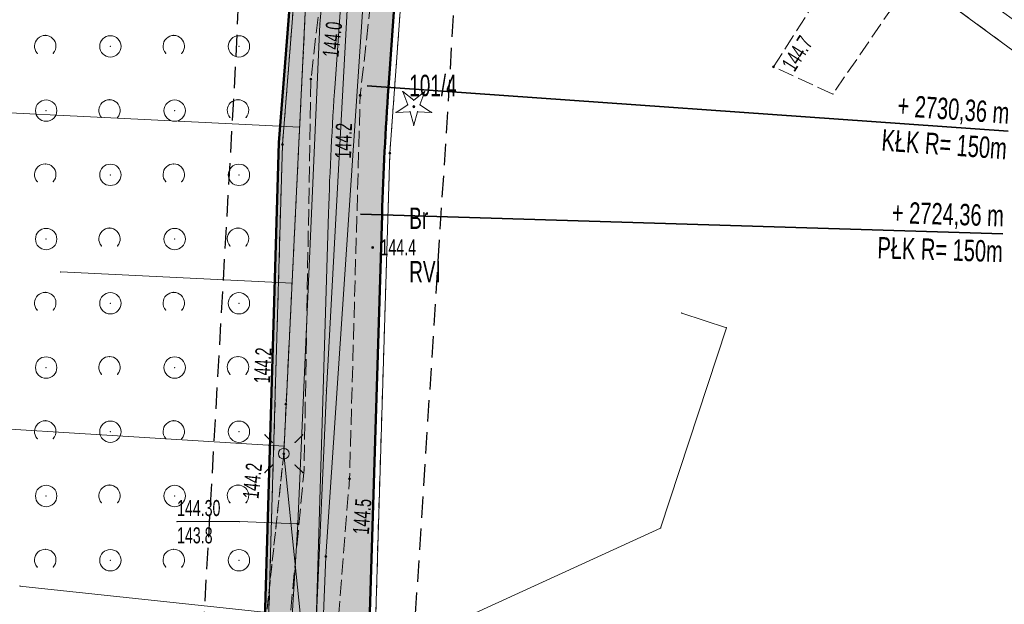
# Model space of a CAD drawing. Extents: x 6456700 to 6518119, y 5963420 to 5980059.
# Tile 218 of 256: x 6512476 to 6512522, y 5966304 to 5966331. Entities that reach past the tile are written whole.
import ezdxf
from ezdxf.enums import TextEntityAlignment as Align

# ---------------------------------------------------------------- set-up
doc = ezdxf.new("R2010")
doc.units = 0
doc.header["$MEASUREMENT"] = 0
for name, pattern in [('L_0_03', [1, 0.5, -0.5]), ('L_0_04', [1.5, 1, -0.5]), ('L_0_52', [1, 0.75, -0.25]), ('L_0_5A', [0.75, 0.5, -0.25])]:
    doc.linetypes.add(name, pattern=pattern)
doc.layers.get('0').update_dxf_attribs({"color": 2, "linetype": 'CONTINUOUS', "lineweight": 5})
for name, color, linetype, lineweight in [('000_Inne__niezydentyfikowane_', 7, 'CONTINUOUS', 18), ('18mm Kreska ciągła', 7, 'CONTINUOUS', 18), ('203_punkt_graniczny', 7, 'CONTINUOUS', 18), ('209_oznaczenie_konturu_klasyfikacyjnego', 96, 'CONTINUOUS', 18), ('210_oznaczenie_konturu_uzytku_gruntowego', 96, 'CONTINUOUS', 18), ('211_numer_dzialki_ewidencyjnej', 7, 'CONTINUOUS', 18), ('218_kontur_uzytku_gruntowego', 96, 'L_0_03', 18), ('219_dzialka_ewidencyjna', 7, 'CONTINUOUS', 18), ('35mm Ciągła', 7, 'CONTINUOUS', 35), ('50mm Kreska ciągła', 7, 'CONTINUOUS', 50), ('9mm Kreska ciągła', 252, 'CONTINUOUS', 9), ('drzewo_iglaste', 7, 'CONTINUOUS', 18), ('jezdnia', 7, 'CONTINUOUS', 18), ('latarnia', 7, 'CONTINUOUS', 18), ('ogrodzenie_trwale', 7, 'CONTINUOUS', 18), ('pikieta_naturalna', 7, 'CONTINUOUS', 18), ('pikieta_naturalna_Atr2', 7, 'CONTINUOUS', 18), ('przewod_elektroenergetyczny_niskiego_napiecia', 7, 'CONTINUOUS', 18), ('przewod_telekomunikacyjny_podziemny', 7, 'CONTINUOUS', 18), ('przewod_wodociagowy', 7, 'CONTINUOUS', 18), ('rzedna', 7, 'CONTINUOUS', 18), ('rzedna_Atr2', 7, 'CONTINUOUS', 18), ('rzedna_Atr3', 7, 'CONTINUOUS', 18), ('skarpa_nieumocniona', 7, 'CONTINUOUS', 18), ('zadrzewienie__zakrzewienie', 7, 'CONTINUOUS', 18), ('Zakres', 7, 'CONTINUOUS', 18)]:
    doc.layers.add(name, color=color, linetype=linetype, lineweight=lineweight)
doc.styles.get("Standard").update_dxf_attribs({"font": 'txt', "width": 0.75})
doc.styles.add('Znaczniki', font='GOTHIC.TTF', dxfattribs={"width": 0.7})

# ---------------------------------------------------------------- blocks, each defined once
blk = doc.blocks.new('mdcp_nowa')
at = {"layer": '203_punkt_graniczny', "linetype": 'Continuous', "lineweight": 18, "true_color": 0x000000}
for points in [[(6495219.08, 5982776.195, 1), (6495219.08, 5982776.285, 1)], [(6495224.09, 5982775.795, 1), (6495224.09, 5982775.885, 1)]]:
    blk.add_hatch(color=18, dxfattribs=at).paths.add_polyline_path(points)
at = {"layer": 'drzewo_iglaste', "linetype": 'Continuous', "lineweight": 18, "true_color": 0x009900}
blk.add_hatch(color=94, dxfattribs=at).paths.add_polyline_path([(6495225.21, 5982777.96, 1), (6495225.21, 5982778.06, 1)])
at = {"layer": 'pikieta_naturalna', "linetype": 'Continuous', "lineweight": 18, "true_color": 0x000000}
for points in [[(6495242.01, 5982779.825, 1), (6495242.01, 5982779.915, 1)], [(6495220.41, 5982779.255, 1), (6495220.41, 5982779.345, 1)], [(6495222.71, 5982778.495, 1), (6495222.71, 5982778.585, 1)], [(6495223.29, 5982771.385, 1), (6495223.29, 5982771.475, 1)], [(6495219.24, 5982764.065, 1), (6495219.24, 5982764.155, 1)], [(6495219.14, 5982761.755, 1), (6495219.14, 5982761.845, 1)], [(6495222.21, 5982760.575, 1), (6495222.21, 5982760.665, 1)]]:
    blk.add_hatch(color=18, dxfattribs=at).paths.add_polyline_path(points)
at = {"layer": 'rzedna', "linetype": 'Continuous', "lineweight": 18, "true_color": 0x000000}
for points in [[(6495219.79, 5982758.485, 1), (6495219.79, 5982758.575, 1)], [(6495221.1, 5982756.955, 1), (6495221.1, 5982757.045, 1)]]:
    blk.add_hatch(color=18, dxfattribs=at).paths.add_polyline_path(points)
at = {"layer": '000_Inne__niezydentyfikowane_', "linetype": 'Continuous', "lineweight": 18, "flags": 128}
for points in [[(6495219.88, 5982777.06), (6495195.94, 5982778.23)], [(6495219.53, 5982769.76), (6495208.73, 5982770.29)], [(6495219.16, 5982762.16), (6495196.56, 5982763.55)], [(6495218.35, 5982754.39), (6495206.82, 5982755.62)]]:
    blk.add_lwpolyline(points, dxfattribs=at)
at = {"layer": '000_Inne__niezydentyfikowane_'}
for p in [(6495219.88, 5982777.06), (6495208.73, 5982770.29), (6495219.53, 5982769.76), (6495219.16, 5982762.16), (6495206.82, 5982755.62)]:
    blk.add_point(p, dxfattribs=at)
at = {"layer": '203_punkt_graniczny', "color": 7, "linetype": 'Continuous', "lineweight": 18}
for centre in [(6495219.08, 5982776.24), (6495224.09, 5982775.84)]:
    blk.add_circle(centre, 0.045, dxfattribs=at)
at = {"layer": '203_punkt_graniczny'}
for p in [(6495219.08, 5982776.24), (6495224.09, 5982775.84)]:
    blk.add_point(p, dxfattribs=at)
at = {"layer": '218_kontur_uzytku_gruntowego', "lineweight": 18, "flags": 128}
for points in [[(6495231.35, 5982796.65), (6495271.89, 5982766.92)], [(6495224.09, 5982775.84), (6495225.37, 5982793.36)], [(6495219.08, 5982776.24), (6495220.28, 5982791.39)], [(6495218.31, 5982749.71), (6495219.08, 5982776.24)], [(6495223.28, 5982749.27), (6495224.09, 5982775.84)]]:
    blk.add_lwpolyline(points, dxfattribs=at)
at = {"layer": '218_kontur_uzytku_gruntowego'}
for p in [(6495219.08, 5982776.24), (6495219.08, 5982776.24), (6495219.08, 5982776.24), (6495219.08, 5982776.24), (6495224.09, 5982775.84), (6495224.09, 5982775.84), (6495224.09, 5982775.84), (6495224.09, 5982775.84)]:
    blk.add_point(p, dxfattribs=at)
at = {"layer": '219_dzialka_ewidencyjna', "color": 3, "linetype": 'Continuous', "lineweight": 18, "flags": 128}
for points in [[(6495231.35, 5982796.65), (6495278.63, 5982761.98)], [(6495225.37, 5982793.36), (6495224.09, 5982775.84)], [(6495220.28, 5982791.39), (6495219.08, 5982776.24)], [(6495219.08, 5982776.24), (6495218.31, 5982749.71)], [(6495224.09, 5982775.84), (6495223.28, 5982749.27)]]:
    blk.add_lwpolyline(points, dxfattribs=at)
at = {"layer": '219_dzialka_ewidencyjna', "color": 3}
for p in [(6495219.08, 5982776.24), (6495219.08, 5982776.24), (6495224.09, 5982775.84), (6495224.09, 5982775.84)]:
    blk.add_point(p, dxfattribs=at)
at = {"layer": 'drzewo_iglaste', "color": 94, "linetype": 'Continuous', "lineweight": 13, "flags": 128}
for points in [[(6495224.927, 5982778.103), (6495224.698, 5982778.716)], [(6495224.698, 5982778.716), (6495225.21, 5982778.309)], [(6495225.21, 5982778.309), (6495225.722, 5982778.716)], [(6495225.722, 5982778.716), (6495225.493, 5982778.103)], [(6495224.382, 5982777.742), (6495224.927, 5982778.103)], [(6495225.493, 5982778.103), (6495226.038, 5982777.742)], [(6495225.035, 5982777.77), (6495224.382, 5982777.742)], [(6495225.21, 5982777.14), (6495225.035, 5982777.77)], [(6495225.385, 5982777.77), (6495225.21, 5982777.14)], [(6495226.038, 5982777.742), (6495225.385, 5982777.77)]]:
    blk.add_lwpolyline(points, dxfattribs=at)
at = {"layer": 'drzewo_iglaste', "color": 94, "linetype": 'Continuous', "lineweight": 18}
blk.add_circle((6495225.21, 5982778.01), 0.05, dxfattribs=at)
at = {"layer": 'drzewo_iglaste'}
for p in [(6495224.698, 5982778.716), (6495224.698, 5982778.716), (6495225.722, 5982778.716), (6495225.722, 5982778.716), (6495224.927, 5982778.103), (6495224.927, 5982778.103), (6495225.21, 5982778.309), (6495225.21, 5982778.309), (6495225.21, 5982778.01), (6495225.493, 5982778.103), (6495225.493, 5982778.103), (6495224.382, 5982777.742), (6495224.382, 5982777.742), (6495225.035, 5982777.77), (6495225.035, 5982777.77), (6495225.385, 5982777.77), (6495225.385, 5982777.77), (6495226.038, 5982777.742), (6495226.038, 5982777.742), (6495225.21, 5982777.14), (6495225.21, 5982777.14)]:
    blk.add_point(p, dxfattribs=at)
at = {"layer": 'jezdnia', "color": 7, "linetype": 'L_0_52', "lineweight": 18, "flags": 128}
for points in [[(6495195.83, 5982978.97), (6495200.77, 5982990.52), (6495203.76, 5983005.28), (6495200.35, 5983025.82), (6495193.24, 5983036.29), (6495189.14, 5983049.6), (6495185.12, 5983067.8), (6495183.17, 5983077.08), (6495178.19, 5983089.73), (6495174.64, 5983098.86), (6495168.43, 5983115.09), (6495161.55, 5983133.83), (6495154.76, 5983147.58), (6495144.33, 5983166.27), (6495135.54, 5983182.13), (6495131.43, 5983212.99), (6495131.68, 5983233.26), (6495131.46, 5983243.99), (6495128.32, 5983280.81), (6495127.29, 5983298.52), (6495124.19, 5983336.19), (6495123.5, 5983344), (6495121.28, 5983367.92), (6495119.64, 5983396.13), (6495116.73, 5983412.76), (6495117.19, 5983441.35), (6495116.43, 5983457.42), (6495115.48, 5983476.53), (6495115.11, 5983482.62), (6495112.3, 5983484.4), (6495091.45, 5983481.81), (6495091.37, 5983484.19), (6495109.96, 5983486.92), (6495113.25, 5983490.41), (6495113.24, 5983503.43), (6495112.69, 5983521.82), (6495113.13, 5983545.8), (6495113.51, 5983566.95), (6495116.02, 5983585), (6495118.4, 5983609.28), (6495123.42, 5983650.06), (6495131.2, 5983686.54), (6495140.07, 5983719.72), (6495146.41, 5983753.33), (6495149.05, 5983763.24), (6495154.18, 5983776.85), (6495160.67, 5983784.68), (6495175.29, 5983798.4), (6495197.26, 5983816.17), (6495217.4, 5983831.86), (6495238.65, 5983846.53), (6495263.72, 5983869.02), (6495276.39, 5983884.8), (6495285.32, 5983901), (6495289.2, 5983910.41), (6495292.89, 5983924.2), (6495294.78, 5983930.12), (6495299.2, 5983944.93), (6495304.61, 5983964.52), (6495307.5, 5983979.46), (6495307.59, 5983992.22), (6495306.46, 5984009.09), (6495305.69, 5984028.3), (6495305.67, 5984038.17), (6495300.99, 5984057.07), (6495297.28, 5984082.3), (6495291.79, 5984107.54), (6495288.36, 5984130.45), (6495280.64, 5984151.56), (6495274.64, 5984171.22), (6495270.98, 5984181.26), (6495273.99, 5984181.03), (6495276.87, 5984171.8), (6495283.5, 5984152.14), (6495291.35, 5984131.82), (6495294.78, 5984110.77), (6495299.68, 5984081.31), (6495303.27, 5984060.79), (6495332.62, 5984062.58), (6495350.78, 5984065.69), (6495352.73, 5984070.57), (6495357.63, 5984062.1), (6495352.37, 5984062.87), (6495334.16, 5984059.86), (6495303.89, 5984056.79), (6495307.64, 5984045.46), (6495309.06, 5984037.47), (6495310.62, 5984029.01), (6495312.95, 5983997.49), (6495310.44, 5983991.82), (6495310.09, 5983979.31), (6495307.08, 5983963.82), (6495301.68, 5983944.67), (6495295.97, 5983923.79), (6495292.77, 5983913.71), (6495290.13, 5983906.38), (6495284.32, 5983893.37), (6495278.05, 5983883.04), (6495264.46, 5983865.44), (6495239.09, 5983842.69), (6495219.23, 5983829.73), (6495216.93, 5983819.97), (6495223.58, 5983813.84), (6495228.16, 5983809.41), (6495224.21, 5983807.55), (6495214.94, 5983813.05), (6495207.87, 5983817.5), (6495201.24, 5983815.27), (6495178.34, 5983796.41), (6495165.6, 5983786.15), (6495159.73, 5983777.73), (6495154.77, 5983771.17), (6495151.16, 5983759.97), (6495150.26, 5983749.93), (6495142.6, 5983719.51), (6495134.42, 5983684.95), (6495127.4, 5983650.76), (6495120.08, 5983602.2), (6495117.42, 5983578.29), (6495115.94, 5983567.9), (6495115.38, 5983544.13), (6495115.07, 5983520.98), (6495115.65, 5983504.52), (6495116.24, 5983490.91), (6495120.25, 5983487.29), (6495126.33, 5983487.84), (6495143.65, 5983489.58), (6495144.46, 5983486.94), (6495127.88, 5983485.15), (6495121.64, 5983482.36), (6495118.37, 5983476.22), (6495119.55, 5983458.22), (6495119.45, 5983441.1), (6495120.18, 5983413.18), (6495121.99, 5983405.13), (6495126.07, 5983403.29), (6495130.48, 5983403.23), (6495129.73, 5983399.77), (6495124.35, 5983396.96), (6495123.73, 5983368.04), (6495126.63, 5983336.2), (6495129.59, 5983298.85), (6495131.1, 5983280.79), (6495133, 5983262.8), (6495134.25, 5983243.51), (6495134.8, 5983233.03), (6495133.67, 5983213.6), (6495138.07, 5983181.73), (6495146.27, 5983167.62), (6495157.18, 5983147.99), (6495163.68, 5983134.39), (6495170.96, 5983115.51), (6495175.46, 5983104.48), (6495181.17, 5983100.74), (6495199.93, 5983101.55), (6495199.17, 5983099.07), (6495182.34, 5983097.53), (6495180.35, 5983094.32), (6495185.39, 5983081.2), (6495192.07, 5983052.44), (6495195.58, 5983038.04), (6495198.53, 5983033.23), (6495203.76, 5983025.83), (6495206.13, 5983003.89), (6495202.54, 5982989.27), (6495201.18, 5982984.38), (6495199.22, 5982977.33), (6495199.31, 5982965.37), (6495200.17, 5982948.62), (6495203.01, 5982926.24), (6495205.43, 5982907.13), (6495210.02, 5982873.53), (6495214.31, 5982847.66), (6495217.75, 5982836.69), (6495222.16, 5982822), (6495228.36, 5982806.97), (6495230.37, 5982804.25), (6495235.28, 5982800.03), (6495240.12, 5982797.03), (6495226.36, 5982801.25), (6495225.42, 5982799.59), (6495224.16, 5982791.52), (6495222.71, 5982778.54), (6495222.21, 5982760.62), (6495221.26, 5982748.78), (6495217.72, 5982722.5), (6495220.89, 5982699.43), (6495222.63, 5982688.01), (6495226.82, 5982681.43), (6495232.44, 5982678.09), (6495238.57, 5982677.74), (6495238.58, 5982674.2), (6495234.94, 5982674.18), (6495222.7, 5982675.95), (6495211.13, 5982675.67), (6495203.44, 5982672.24), (6495190.56, 5982660.85), (6495183.64, 5982651.87), (6495180.18, 5982645.51), (6495176.56, 5982638.14), (6495173.06, 5982629.9), (6495169.79, 5982622.28), (6495168.95, 5982621.1), (6495167.1, 5982622.09), (6495169.54, 5982629.99), (6495175.88, 5982643.52), (6495181.21, 5982652.88), (6495188.25, 5982661.9), (6495200.25, 5982673.34), (6495211.64, 5982680.53), (6495218.14, 5982692.06), (6495218.39, 5982699.72), (6495215.1, 5982723.62), (6495216.08, 5982729.8), (6495218.41, 5982743.49), (6495220.09, 5982761.04), (6495220.41, 5982779.3), (6495221.74, 5982791.03), (6495222.5, 5982799.07), (6495220.92, 5982803.86), (6495210.51, 5982812.59), (6495206.38, 5982817.94), (6495202.5, 5982823.86), (6495197.41, 5982834.99), (6495191.07, 5982840.79), (6495178.96, 5982851.25), (6495180.72, 5982852.83), (6495192.33, 5982842.82), (6495193.9, 5982841.49), (6495196.29, 5982839.47), (6495200.7, 5982838.43), (6495206.86, 5982825.62), (6495210.11, 5982820.87), (6495214.26, 5982814.71), (6495221.36, 5982809.09), (6495224.36, 5982806.84), (6495223.38, 5982810.9), (6495218.5, 5982823.84), (6495214.57, 5982836.22), (6495211.53, 5982847.15), (6495206.8, 5982872.08), (6495202.64, 5982906.51), (6495199.04, 5982926.21), (6495196.67, 5982948.55), (6495195.68, 5982964.58)], [(6495254.89, 5982780.88), (6495250.36, 5982784.11), (6495248.44, 5982783.94), (6495244.78, 5982778.6), (6495242.01, 5982779.87), (6495245.8, 5982785.82), (6495245.4, 5982788.5), (6495240.68, 5982791.69), (6495226.36, 5982801.25), (6495240.12, 5982797.03), (6495243.94, 5982796.88), (6495245.69, 5982798.6), (6495245.33, 5982802.58), (6495250.46, 5982799.48), (6495251.05, 5982792.89), (6495253.95, 5982787.43), (6495255.45, 5982786.41), (6495257.17, 5982786.85), (6495259.87, 5982788.22), (6495261.94, 5982791.11), (6495264.25, 5982789.26), (6495262.83, 5982785.04), (6495263.02, 5982781.3), (6495275.08, 5982772.22), (6495273.17, 5982767.75), (6495270.05, 5982769.92)]]:
    blk.add_lwpolyline(points, close=True, dxfattribs=at)
at = {"layer": 'jezdnia'}
for p in [(6495242.01, 5982779.87), (6495220.41, 5982779.3), (6495222.71, 5982778.54), (6495244.78, 5982778.6), (6495220.09, 5982761.04), (6495222.21, 5982760.62)]:
    blk.add_point(p, dxfattribs=at)
at = {"layer": 'latarnia', "color": 7, "linetype": 'Continuous', "lineweight": 13, "flags": 128}
for points in [[(6495218.61, 5982762.331), (6495218.257, 5982762.684)], [(6495219.671, 5982762.331), (6495220.024, 5982762.684)], [(6495218.61, 5982761.27), (6495218.257, 5982760.917)], [(6495219.671, 5982761.27), (6495220.024, 5982760.917)]]:
    blk.add_lwpolyline(points, dxfattribs=at)
at = {"layer": 'latarnia', "color": 7, "linetype": 'Continuous', "lineweight": 13}
blk.add_circle((6495219.14, 5982761.8), 0.25, dxfattribs=at)
at = {"layer": 'latarnia'}
for p in [(6495218.257, 5982762.684), (6495218.61, 5982762.331), (6495219.671, 5982762.331), (6495220.024, 5982762.684), (6495219.14, 5982761.8), (6495218.257, 5982760.917), (6495218.61, 5982761.27), (6495219.671, 5982761.27), (6495220.024, 5982760.917)]:
    blk.add_point(p, dxfattribs=at)
at = {"layer": 'ogrodzenie_trwale'}
blk.add_point((6495223.29, 5982771.43), dxfattribs=at)
at = {"layer": 'pikieta_naturalna', "color": 7, "linetype": 'Continuous', "lineweight": 18}
for centre in [(6495242.01, 5982779.87), (6495220.41, 5982779.3), (6495222.71, 5982778.54), (6495223.29, 5982771.43), (6495219.24, 5982764.11), (6495219.14, 5982761.8), (6495222.21, 5982760.62)]:
    blk.add_circle(centre, 0.045, dxfattribs=at)
at = {"layer": 'pikieta_naturalna'}
for p in [(6495242.01, 5982779.87), (6495220.41, 5982779.3), (6495222.71, 5982778.54), (6495223.29, 5982771.43), (6495219.24, 5982764.11), (6495219.14, 5982761.8), (6495222.21, 5982760.62)]:
    blk.add_point(p, dxfattribs=at)
at = {"layer": 'przewod_elektroenergetyczny_niskiego_napiecia', "color": 1, "linetype": 'Continuous', "lineweight": 18, "flags": 128}
for points in [[(6495219.14, 5982761.8), (6495220.91, 5982798.56)], [(6495223.63, 5982718.04), (6495219.14, 5982761.8)]]:
    blk.add_lwpolyline(points, dxfattribs=at)
at = {"layer": 'przewod_elektroenergetyczny_niskiego_napiecia'}
blk.add_point((6495219.14, 5982761.8), dxfattribs=at)
blk.add_point((6495219.14, 5982761.8), dxfattribs=at)
at = {"layer": 'przewod_elektroenergetyczny_niskiego_napiecia', "color": 1}
blk.add_point((6495219.14, 5982761.8), dxfattribs=at)
blk.add_point((6495219.14, 5982761.8), dxfattribs=at)
at = {"layer": 'przewod_telekomunikacyjny_podziemny', "color": 30, "linetype": 'Continuous', "lineweight": 18, "flags": 128}
for points in [[(6495220.81, 5982801.32), (6495222.47, 5982799.87), (6495220.83, 5982781.87), (6495219.79, 5982758.53), (6495219.29, 5982750.17), (6495218.43, 5982738.54), (6495215.29, 5982724.28), (6495215.56, 5982719.74), (6495216.64, 5982719.05), (6495239.23, 5982720.99), (6495243.34, 5982715.03), (6495239.55, 5982710.53)], [(6495227.92, 5982680.88), (6495225.72, 5982683.55), (6495222.73, 5982689.6), (6495220.39, 5982697.74), (6495216.83, 5982721.36), (6495217.73, 5982731.49), (6495220.33, 5982746.55), (6495221.13, 5982764.75), (6495223.07, 5982800.31), (6495220.81, 5982801.32)]]:
    blk.add_lwpolyline(points, dxfattribs=at)
at = {"layer": 'przewod_telekomunikacyjny_podziemny'}
for p in [(6495220.83, 5982781.87), (6495221.13, 5982764.75), (6495219.79, 5982758.53)]:
    blk.add_point(p, dxfattribs=at)
at = {"layer": 'przewod_wodociagowy', "color": 5, "linetype": 'Continuous', "lineweight": 18, "flags": 128}
for points in [[(6495221.38, 5982677.4), (6495221.38, 5982677.65), (6495218.75, 5982702.14), (6495216.25, 5982722.62), (6495220.37, 5982738.97), (6495221.1, 5982757), (6495223.17, 5982787.77), (6495226.76, 5982805.45)], [(6495199.68, 5982737.05), (6495218.71, 5982750.07), (6495236.73, 5982758.33), (6495239.81, 5982767.68), (6495237.72, 5982768.37)]]:
    blk.add_lwpolyline(points, dxfattribs=at)
at = {"layer": 'przewod_wodociagowy'}
for p in [(6495237.72, 5982768.37), (6495239.81, 5982767.68), (6495236.73, 5982758.33), (6495221.1, 5982757)]:
    blk.add_point(p, dxfattribs=at)
at = {"layer": 'rzedna', "color": 7, "linetype": 'Continuous', "lineweight": 18}
for centre in [(6495219.79, 5982758.53), (6495221.1, 5982757)]:
    blk.add_circle(centre, 0.045, dxfattribs=at)
at = {"layer": 'rzedna'}
for p in [(6495219.79, 5982758.53), (6495221.1, 5982757)]:
    blk.add_point(p, dxfattribs=at)
at = {"layer": 'rzedna_Atr2', "color": 7, "linetype": 'Continuous', "lineweight": 18, "flags": 128}
blk.add_lwpolyline([(6495219.79, 5982758.53), (6495217.07, 5982758.63), (6495214.158, 5982758.63)], dxfattribs=at)
at = {"layer": 'rzedna_Atr2'}
for p in [(6495214.158, 5982758.63), (6495217.07, 5982758.63), (6495219.79, 5982758.53)]:
    blk.add_point(p, dxfattribs=at)
at = {"layer": 'skarpa_nieumocniona', "color": 7, "linetype": 'L_0_5A', "lineweight": 18, "flags": 128}
blk.add_lwpolyline([(6495164.9, 5982649.94), (6495163.09, 5982656.15), (6495163.22, 5982669.76), (6495188.38, 5982689.5), (6495186.2, 5982708.84), (6495198.1, 5982771.69), (6495189.71, 5982797.13), (6495190.11, 5982813.04), (6495182.48, 5982827.31), (6495178.96, 5982851.25), (6495191.07, 5982840.79), (6495191.62, 5982834.85), (6495199.04, 5982823.27), (6495211.41, 5982810.19), (6495217.82, 5982801.43), (6495220.68, 5982793.48), (6495219.14, 5982761.8), (6495218.03, 5982751.42), (6495216.68, 5982735.87), (6495213.76, 5982722.16), (6495216.69, 5982694.74), (6495210.67, 5982683.55), (6495198.18, 5982673.88), (6495187.65, 5982663.43), (6495180.03, 5982652.28), (6495172.14, 5982641.91), (6495170.9, 5982640.23)], close=True, dxfattribs=at)
at = {"layer": 'skarpa_nieumocniona'}
blk.add_point((6495219.14, 5982761.8), dxfattribs=at)
blk.add_point((6495219.14, 5982761.8), dxfattribs=at)
at = {"layer": 'zadrzewienie__zakrzewienie', "color": 7, "linetype": 'L_0_5A', "lineweight": 18, "flags": 128}
blk.add_lwpolyline([(6495208.22, 5982696.63), (6495198.36, 5982723.92), (6495199.6, 5982754.85), (6495198.1, 5982771.69), (6495189.71, 5982797.13), (6495190.11, 5982813.04), (6495182.48, 5982827.31), (6495178.96, 5982851.25), (6495191.07, 5982840.79), (6495191.62, 5982834.85), (6495199.04, 5982823.27), (6495211.41, 5982810.19), (6495217.82, 5982801.43), (6495220.68, 5982793.48), (6495219.14, 5982761.8), (6495218.03, 5982751.42), (6495216.68, 5982735.87), (6495213.76, 5982722.16), (6495216.69, 5982694.74)], close=True, dxfattribs=at)
at = {"layer": 'zadrzewienie__zakrzewienie', "color": 7, "linetype": 'Continuous', "lineweight": 18}
for centre in [(6495211.046, 5982780.826), (6495217.046, 5982780.826), (6495208.046, 5982777.826), (6495214.046, 5982777.826), (6495211.046, 5982774.826), (6495217.046, 5982774.826), (6495208.046, 5982771.826), (6495214.046, 5982771.826), (6495211.046, 5982768.826), (6495217.046, 5982768.826), (6495208.046, 5982765.826), (6495214.046, 5982765.826), (6495211.046, 5982762.826), (6495217.046, 5982762.826), (6495208.046, 5982759.826), (6495214.046, 5982759.826), (6495211.046, 5982756.826), (6495217.046, 5982756.826)]:
    blk.add_circle(centre, 0.5, dxfattribs=at)
for centre in [(6495208.004, 5982780.837), (6495214.004, 5982780.837), (6495211.004, 5982777.837), (6495217.004, 5982777.837), (6495208.004, 5982774.837), (6495214.004, 5982774.837), (6495211.004, 5982771.837), (6495217.004, 5982771.837), (6495208.004, 5982768.837), (6495214.004, 5982768.837), (6495211.004, 5982765.837), (6495217.004, 5982765.837), (6495208.004, 5982762.837), (6495214.004, 5982762.837), (6495211.004, 5982759.837), (6495217.004, 5982759.837), (6495208.004, 5982756.837), (6495214.004, 5982756.837)]:
    blk.add_arc(centre, 0.5, 318.85, 221.162, dxfattribs=at)
at = {"layer": 'zadrzewienie__zakrzewienie'}
for p in [(6495208.004, 5982781.337), (6495214.004, 5982781.337), (6495211.046, 5982780.826), (6495217.046, 5982780.826), (6495207.628, 5982780.508), (6495208.38, 5982780.508), (6495213.628, 5982780.508), (6495214.38, 5982780.508), (6495211.004, 5982778.337), (6495217.004, 5982778.337), (6495208.046, 5982777.826), (6495210.628, 5982777.508), (6495211.38, 5982777.508), (6495214.046, 5982777.826), (6495216.628, 5982777.508), (6495217.38, 5982777.508), (6495208.004, 5982775.337), (6495214.004, 5982775.337), (6495211.046, 5982774.826), (6495217.046, 5982774.826), (6495207.628, 5982774.508), (6495208.38, 5982774.508), (6495213.628, 5982774.508), (6495214.38, 5982774.508), (6495211.004, 5982772.337), (6495217.004, 5982772.337), (6495208.046, 5982771.826), (6495210.628, 5982771.508), (6495211.38, 5982771.508), (6495214.046, 5982771.826), (6495216.628, 5982771.508), (6495217.38, 5982771.508), (6495208.004, 5982769.337), (6495214.004, 5982769.337), (6495211.046, 5982768.826), (6495217.046, 5982768.826), (6495207.628, 5982768.508), (6495208.38, 5982768.508), (6495213.628, 5982768.508), (6495214.38, 5982768.508), (6495211.004, 5982766.337), (6495217.004, 5982766.337), (6495208.046, 5982765.826), (6495210.628, 5982765.508), (6495211.38, 5982765.508), (6495214.046, 5982765.826), (6495216.628, 5982765.508), (6495217.38, 5982765.508), (6495208.004, 5982763.337), (6495214.004, 5982763.337), (6495211.046, 5982762.826), (6495217.046, 5982762.826), (6495207.628, 5982762.508), (6495208.38, 5982762.508), (6495213.628, 5982762.508), (6495214.38, 5982762.508), (6495219.14, 5982761.8), (6495211.004, 5982760.337), (6495217.004, 5982760.337), (6495208.046, 5982759.826), (6495210.628, 5982759.508), (6495211.38, 5982759.508), (6495214.046, 5982759.826), (6495216.628, 5982759.508), (6495217.38, 5982759.508), (6495208.004, 5982757.337), (6495214.004, 5982757.337), (6495211.046, 5982756.826), (6495217.046, 5982756.826), (6495207.628, 5982756.508), (6495208.38, 5982756.508), (6495213.628, 5982756.508), (6495214.38, 5982756.508)]:
    blk.add_point(p, dxfattribs=at)
at = {"layer": 'Zakres', "linetype": 'L_0_04', "lineweight": 25, "flags": 128}
blk.add_lwpolyline([(6495113.77, 5985050.22), (6495121.12, 5984877.07), (6495125.76, 5984757.87), (6495129.89, 5984649.81), (6495141.08, 5984611.3), (6495145.77, 5984544.53), (6495147.36, 5984487.27), (6495157.22, 5984392.07), (6495162.95, 5984387.45), (6495180.24, 5984384.16), (6495229.5, 5984386.61), (6495251.65, 5984373.41), (6495258.77, 5984357.12), (6495255.44, 5984330.44), (6495250.77, 5984304.39), (6495252.21, 5984282.78), (6495255.46, 5984256.45), (6495254.94, 5984238.25), (6495266.4, 5984211), (6495277.24, 5984182.33), (6495294.2, 5984133.19), (6495300.94, 5984095.37), (6495313.24, 5984037.69), (6495317.44, 5983978.18), (6495300.35, 5983922.18), (6495282.35, 5983883.38), (6495266.21, 5983862.23), (6495242.03, 5983839.67), (6495211.11, 5983816.86), (6495158.26, 5983772.66), (6495130.6, 5983651.16), (6495116.31, 5983543.43), (6495129.51, 5983346.73), (6495134.58, 5983264.71), (6495139.64, 5983186.97), (6495193.25, 5983077.94), (6495199.2, 5983041.97), (6495206.23, 5983026), (6495208.96, 5983004.88), (6495202.27, 5982979.48), (6495202.42, 5982950.13), (6495209.35, 5982897.38), (6495215.97, 5982850.34), (6495228.6, 5982809.97), (6495226.85, 5982778.82), (6495225.04, 5982750.56), (6495220.26, 5982723.37), (6495226.54, 5982679.97), (6495206.06, 5982669.48), (6495192.68, 5982657.71), (6495184.57, 5982648.65), (6495174.78, 5982624.58), (6495164.23, 5982604.61), (6495150.7, 5982588.3), (6495137.69, 5982582.43), (6495118.26, 5982573.75), (6495100.35, 5982558.42), (6495090.36, 5982544.99), (6495075.87, 5982519.06), (6495060.83, 5982499.68), (6495049.41, 5982485.49), (6495035.07, 5982459.7), (6495006.7, 5982406.64), (6494980.89, 5982351.84), (6494944.35, 5982293.29), (6494925.72, 5982250.11), (6494905.2, 5982190.37), (6494898.43, 5982153.5), (6494879.51, 5982063.89), (6494864.14, 5981992.66), (6494816.93, 5981768.61), (6494777.79, 5981577.7), (6494739.84, 5981394.72), (6494718.65, 5981297.89), (6494716.45, 5981237.31), (6494738.62, 5981208.21), (6494776.48, 5981173.06), (6494817.16, 5981137.44), (6494847.63, 5981109.8), (6494877.39, 5981077.08), (6494912.75, 5981030.55), (6494916.06, 5981014.71), (6494903.86, 5980957.01), (6494916.13, 5980953.51), (6494892.32, 5980927.59), (6494850.7, 5980858.8), (6494806.81, 5980779.89), (6494785.1, 5980753.49), (6494715.22, 5980723.29), (6494679.96, 5980686.78), (6494651.35, 5980651.29), (6494549.14, 5980683.24), (6494511.84, 5980659.66), (6494443.61, 5980630.33), (6494428.78, 5980598.6), (6494431.58, 5980579.46), (6494420.56, 5980549.76), (6494416.45, 5980528.2), (6494403.86, 5980507.16), (6494388.89, 5980482.96), (6494365.32, 5980407.99), (6494335.67, 5980315.15), (6494332.29, 5980297.41), (6494335.1, 5980278.18), (6494347.25, 5980254.84), (6494336.79, 5980250.09), (6494300.04, 5980271.34), (6494320.8, 5980301.43), (6494336.81, 5980349.17), (6494344.85, 5980380.92), (6494360.85, 5980437.13), (6494374.18, 5980476.38), (6494386.14, 5980498.84), (6494403.02, 5980528.52), (6494411.33, 5980563.19), (6494420.84, 5980586.25), (6494420.25, 5980601.11), (6494434.95, 5980635.94), (6494446.75, 5980644.99), (6494465.77, 5980647.27), (6494513.02, 5980669.46), (6494507.85, 5980679.68), (6494547.89, 5980705.83), (6494570.06, 5980691.34), (6494636.17, 5980669.05), (6494706.14, 5980756.86), (6494742.78, 5980772.58), (6494798.53, 5980814.27), (6494826.12, 5980867.97), (6494849.57, 5980908.6), (6494845.35, 5980942.01), (6494853.94, 5980970.83), (6494891.08, 5980960.54), (6494890.11, 5980965.73), (6494903.94, 5981025.69), (6494869.98, 5981070.3), (6494770.97, 5981160.58), (6494728.18, 5981200.64), (6494706.13, 5981229.56), (6494707.94, 5981299.75), (6494728.84, 5981398.1), (6494767.06, 5981580.19), (6494806.17, 5981770.55), (6494854.36, 5981994.76), (6494869.73, 5982065.97), (6494888.61, 5982155.44), (6494891.67, 5982173.95), (6494895.82, 5982197.45), (6494916.38, 5982253.72), (6494935.47, 5982297.95), (6494954.97, 5982331.67), (6494972.09, 5982356.64), (6494997.76, 5982411.14), (6495026.29, 5982464.48), (6495041.09, 5982491.09), (6495052.99, 5982505.88), (6495067.51, 5982524.6), (6495081.94, 5982550.43), (6495092.99, 5982565.28), (6495112.86, 5982582.29), (6495133.59, 5982591.55), (6495144.48, 5982596.46), (6495155.87, 5982610.19), (6495165.7, 5982628.8), (6495175.96, 5982654.03), (6495185.62, 5982664.83), (6495200.4, 5982677.82), (6495212.49, 5982688.04), (6495209.64, 5982723.43), (6495215.22, 5982750.57), (6495216.87, 5982779.54), (6495218.31, 5982809.31), (6495206.86, 5982847.92), (6495199.44, 5982894.74), (6495192.11, 5982948.71), (6495190.16, 5982979.24), (6495183.47, 5983075.16), (6495129.79, 5983184.34), (6495124.6, 5983264.07), (6495119.53, 5983346.09), (6495106.27, 5983543.75), (6495120.74, 5983652.9), (6495148.75, 5983779.42), (6495204.15, 5983826.04), (6495273.41, 5983889.36), (6495288.53, 5983927.42), (6495300.83, 5983964.69), (6495303.91, 5983980.14), (6495301.32, 5984039.55), (6495291.1, 5984093.63), (6495284.5, 5984130.67), (6495267.84, 5984178.93), (6495257.12, 5984207.3), (6495244.96, 5984236.19), (6495244.79, 5984255.42), (6495242.25, 5984281.97), (6495240.71, 5984304.95), (6495245.55, 5984331.94), (6495248.51, 5984355.64), (6495243.77, 5984366.47), (6495226.98, 5984376.47), (6495179.54, 5984374.12), (6495158.61, 5984378.09), (6495147.7, 5984386.91), (6495137.38, 5984486.61), (6495135.78, 5984544.04), (6495131.18, 5984609.54), (6495119.95, 5984648.2), (6495115.76, 5984757.49), (6495111.12, 5984876.67), (6495103.73, 5985050.93), (6495109.36, 5985081.73), (6495120.41, 5985085.88)], close=True, dxfattribs=at)
at = {"layer": 'Zakres'}
for p in [(6495216.87, 5982779.54), (6495226.85, 5982778.82)]:
    blk.add_point(p, dxfattribs=at)
at = {"layer": '209_oznaczenie_konturu_klasyfikacyjnego', "lineweight": 20, "width": 0.66}
blk.add_text('RVI', height=1, dxfattribs=at).set_placement((6495225, 5982770.8), align=Align.TOP_LEFT)
at = {"layer": '210_oznaczenie_konturu_uzytku_gruntowego', "lineweight": 20, "width": 0.66}
blk.add_text('Br', height=1, dxfattribs=at).set_placement((6495225, 5982773.3), align=Align.TOP_LEFT)
at = {"layer": '211_numer_dzialki_ewidencyjnej', "color": 7, "lineweight": 20, "width": 0.66}
blk.add_text('101/4', height=1, dxfattribs=at).set_placement((6495225, 5982779.5), align=Align.TOP_LEFT)
at = {"layer": 'pikieta_naturalna_Atr2', "color": 7, "lineweight": 15, "width": 0.66}
for s, rotation, p in [('144.0', 83.5, (6495220.94, 5982780.37)), ('144.7', 57.5, (6495242.35, 5982780)), ('144.2', 88.4, (6495221.53, 5982775.6)), ('144.2', 87.2, (6495217.741, 5982765.116)), ('144.2', 83.9, (6495217.21, 5982759.75)), ('144.5', 85.4, (6495222.36, 5982758.07))]:
    blk.add_text(s, height=0.75, rotation=rotation, dxfattribs=at).set_placement(p, align=Align.TOP_LEFT)
blk.add_text('144.4', height=0.75, dxfattribs=at).set_placement((6495223.66, 5982771.82), align=Align.TOP_LEFT)
at = {"layer": 'rzedna_Atr2', "color": 7, "lineweight": 15, "width": 0.66}
blk.add_text('144.30', height=0.75, dxfattribs=at).set_placement((6495214.158, 5982759.638), align=Align.TOP_LEFT)
at = {"layer": 'rzedna_Atr3', "color": 7, "lineweight": 15, "width": 0.66}
blk.add_text('143.8', height=0.75, dxfattribs=at).set_placement((6495214.158, 5982758.362), align=Align.TOP_LEFT)

msp = doc.modelspace()

# ---------------------------------------------------------------- block references
at = {"linetype": 'ByBlock'}
msp.add_blockref('mdcp_nowa', (17268.786, -16450.998), dxfattribs=at)

# ---------------------------------------------------------------- next in the draw order: hatches: boundary and pattern name
at = {"layer": '9mm Kreska ciągła'}
h = msp.add_hatch(dxfattribs=at)
h.set_pattern_fill('SAND_AND_LIME', color=4, scale=0.1)
h.set_pattern_definition([(37.5, (6512163.41104, 5965706.02106), (-0.006803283, 0.208096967), [0, -0.16416, 0, -0.1836, 0, -0.1755]), (7.5, (6512163.41104, 5965706.02106), (0.19113588, 0.30479178), [0, -0.08856, 0, -0.14796, 0, -0.0567]), (-32.5, (6512163.2782, 5965706.02106), (0.33632732, 0.00061118), [0, -0.054, 0, -0.1944, 0, -0.2538]), (-42.5, (6512163.2782, 5965706.02106), (0.32466167, 0.09478896), [0, -0.027, 0, -0.12744, 0, -0.1458])])
edge = h.paths.add_edge_path()
edge.add_line((6512494.454, 5966351.121), (6512492.815, 5966327.914))
edge.add_arc((6512641.445, 5966317.419), 149, 175.96099, 178.25385)
edge.add_line((6512492.514, 5966321.96), (6512491.933, 5966302.891))
edge.add_arc((6512440.957, 5966304.445), 51, 348.133, 358.2538, ccw=False)
edge.add_line((6512490.867, 5966293.957), (6512486.741, 5966274.321))
edge.add_arc((6512500.441, 5966271.442), 14, 168.133, 189.6608)
edge.add_line((6512486.64, 5966269.093), (6512490.395, 5966247.035))
edge.add_line((6512490.395, 5966247.035), (6512490.607, 5966245.791))
edge.add_arc((6512474.833, 5966243.106), 16, 357.4133, 369.6608, ccw=False)
edge.add_line((6512490.817, 5966242.384), (6512490.724, 5966240.322))
edge.add_arc((6512474.74, 5966241.044), 16, 304.6947, 357.4133, ccw=False)
edge.add_line((6512483.848, 5966227.889), (6512479.157, 5966224.642))
edge.add_arc((6512563.968, 5966102.134), 149, 124.69475, 128.17467)
edge.add_line((6512471.877, 5966219.268), (6512459.798, 5966209.771))
edge.add_arc((6512468.451, 5966198.766), 14, 128.1747, 146.5283)
edge.add_line((6512456.773, 5966206.487), (6512454.137, 5966202.499))
edge.add_arc((6512536.718, 5966147.898), 99, 146.52826, 150.19331)
edge.add_line((6512450.815, 5966197.109), (6512447.264, 5966190.909))
edge.add_arc((6512533.167, 5966141.699), 99, 150.19331, 155.56334)
edge.add_line((6512443.035, 5966182.654), (6512432.867, 5966160.275))
edge.add_arc((6512409.196, 5966171.031), 26, 321.1758, 335.5633, ccw=False)
edge.add_line((6512429.452, 5966154.731), (6512421.621, 5966145))
edge.add_arc((6512409.156, 5966155.031), 16, 309.5931, 321.1758, ccw=False)
edge.add_line((6512419.353, 5966142.701), (6512410.592, 5966135.455))
edge.add_arc((6512400.395, 5966147.785), 16, 291.7201, 309.5931, ccw=False)
edge.add_line((6512406.316, 5966132.921), (6512399.28, 5966130.118))
edge.add_arc((6512417.414, 5966084.597), 49, 111.7201, 118.6787)
edge.add_line((6512393.899, 5966127.586), (6512378.766, 5966119.308))
edge.add_arc((6512390.283, 5966098.252), 24, 118.6787, 130.9764)
edge.add_line((6512374.545, 5966116.372), (6512369.458, 5966111.954))
edge.add_arc((6512385.196, 5966093.834), 24, 130.9764, 144.2474)
edge.add_line((6512365.719, 5966107.857), (6512360.498, 5966100.604))
edge.add_arc((6512392.148, 5966077.817), 39, 144.2474, 151.7186)
edge.add_line((6512357.804, 5966096.296), (6512346.179, 5966074.69))
edge.add_arc((6512310.073, 5966094.116), 41, 323.54, 331.7186, ccw=False)
edge.add_line((6512343.048, 5966069.751), (6512332.977, 5966056.12))
edge.add_arc((6512291.959, 5966086.427), 51, 314.8687, 323.54, ccw=False)
edge.add_line((6512327.939, 5966050.283), (6512325.436, 5966047.791))
edge.add_arc((6512381.169, 5965991.802), 79, 134.86874, 142.03498)
edge.add_line((6512318.887, 5966040.401), (6512317.812, 5966039.024))
edge.add_arc((6512348.559, 5966015.032), 39, 142.035, 151.9019)
edge.add_line((6512314.155, 5966033.4), (6512307.014, 5966020.024))
edge.add_arc((6512085.596, 5966138.241), 251, 330.1315, 331.90193, ccw=False)
edge.add_line((6512303.256, 5966013.24), (6512293.172, 5965995.681))
edge.add_arc((6512509.097, 5965871.676), 249, 150.1315, 153.31422)
edge.add_line((6512286.62, 5965983.501), (6512270.802, 5965952.031))
edge.add_arc((6512493.279, 5965840.205), 249, 153.31422, 155.41165)
edge.add_line((6512266.858, 5965943.813), (6512249.846, 5965906.636))
edge.add_arc((6512203.471, 5965927.857), 51, 325.4005, 335.4117, ccw=False)
edge.add_line((6512245.451, 5965898.897), (6512232.463, 5965880.07))
edge.add_arc((6512313.954, 5965823.854), 99, 145.40047, 150.15364)
edge.add_line((6512228.085, 5965873.124), (6512213.877, 5965848.362))
edge.add_arc((6512299.746, 5965799.092), 99, 150.15364, 156.12969)
edge.add_line((6512209.214, 5965839.154), (6512198.858, 5965815.752))
edge.add_arc((6512518.006, 5965674.523), 349, 156.12969, 156.8073)
edge.add_line((6512197.211, 5965811.968), (6512194.929, 5965806.643))
edge.add_arc((6512331.888, 5965747.963), 149, 156.8073, 160.58951)
edge.add_line((6512191.357, 5965797.481), (6512178.615, 5965761.319))
edge.add_arc((6511941.881, 5965844.735), 251, 339.22463, 340.58951, ccw=False)
edge.add_line((6512176.561, 5965755.704), (6512169.456, 5965736.976))
edge.add_arc((6512195.168, 5965727.222), 27.5, 159.2246, 216.7393)
edge.add_line((6512173.13, 5965710.772), (6512174.444, 5965709.012))
edge.add_line((6512174.444, 5965709.012), (6512170.437, 5965706.021))
edge.add_line((6512170.437, 5965706.021), (6512164.212, 5965719.71))
edge.add_arc((6512161.212, 5965719.741), 3, 359.4073, 370.8714)
edge.add_arc((6512205.039, 5965728.159), 41.628, 165.2606, 190.8714, ccw=False)
edge.add_line((6512164.781, 5965738.75), (6512171.886, 5965757.477))
edge.add_arc((6511941.881, 5965844.735), 246, 339.22463, 340.58951)
edge.add_line((6512173.899, 5965762.981), (6512186.641, 5965799.143))
edge.add_arc((6512331.888, 5965747.963), 154, 156.8073, 160.58951, ccw=False)
edge.add_line((6512190.333, 5965808.612), (6512192.615, 5965813.937))
edge.add_arc((6512518.006, 5965674.523), 354, 156.12969, 156.8073, ccw=False)
edge.add_line((6512194.286, 5965817.775), (6512204.642, 5965841.178))
edge.add_arc((6512299.746, 5965799.092), 104, 150.15364, 156.12969, ccw=False)
edge.add_line((6512209.541, 5965850.851), (6512223.749, 5965875.613))
edge.add_arc((6512313.954, 5965823.854), 104, 145.40047, 150.15364, ccw=False)
edge.add_line((6512228.348, 5965882.91), (6512241.335, 5965901.737))
edge.add_arc((6512203.471, 5965927.857), 46, 325.4005, 335.4117)
edge.add_line((6512245.3, 5965908.717), (6512262.312, 5965945.894))
edge.add_arc((6512493.279, 5965840.205), 254, 153.31422, 155.41165, ccw=False)
edge.add_line((6512266.334, 5965954.276), (6512282.153, 5965985.747))
edge.add_arc((6512509.097, 5965871.676), 254, 150.1315, 153.31422, ccw=False)
edge.add_line((6512288.836, 5965998.171), (6512298.92, 5966015.73))
edge.add_arc((6512085.596, 5966138.241), 246, 330.1315, 331.90193)
edge.add_line((6512302.603, 5966022.379), (6512309.745, 5966035.755))
edge.add_arc((6512348.559, 5966015.032), 44, 142.035, 151.9019, ccw=False)
edge.add_line((6512313.87, 5966042.1), (6512314.945, 5966043.477))
edge.add_arc((6512381.169, 5965991.802), 84, 134.86874, 142.03498, ccw=False)
edge.add_line((6512321.909, 5966051.335), (6512324.411, 5966053.826))
edge.add_arc((6512291.959, 5966086.427), 46, 314.8687, 323.54)
edge.add_line((6512328.955, 5966059.091), (6512339.027, 5966072.722))
edge.add_arc((6512310.073, 5966094.116), 36, 323.54, 331.7186)
edge.add_line((6512341.776, 5966077.059), (6512353.4, 5966098.665))
edge.add_arc((6512392.148, 5966077.817), 44, 144.2474, 151.7186, ccw=False)
edge.add_line((6512356.44, 5966103.526), (6512361.662, 5966110.778))
edge.add_arc((6512385.196, 5966093.834), 29, 130.9764, 144.2474, ccw=False)
edge.add_line((6512366.18, 5966115.728), (6512371.267, 5966120.147))
edge.add_arc((6512390.283, 5966098.252), 29, 118.6787, 130.9764, ccw=False)
edge.add_line((6512376.366, 5966123.695), (6512391.499, 5966131.972))
edge.add_arc((6512417.414, 5966084.597), 54, 111.7201, 118.6787, ccw=False)
edge.add_line((6512397.43, 5966134.763), (6512404.466, 5966137.566))
edge.add_arc((6512400.395, 5966147.785), 11, 291.7201, 309.5931)
edge.add_line((6512407.405, 5966139.308), (6512409.544, 5966141.077))
edge.add_line((6512409.544, 5966141.077), (6512412.36, 5966140.811))
edge.add_line((6512412.36, 5966140.811), (6512417.441, 5966145.013))
edge.add_arc((6512409.156, 5966155.031), 13, 309.5931, 321.1758)
edge.add_line((6512419.284, 5966146.881), (6512427.115, 5966156.612))
edge.add_arc((6512409.196, 5966171.031), 23, 321.1758, 335.5633)
edge.add_line((6512430.135, 5966161.516), (6512434.645, 5966171.44))
edge.add_line((6512434.645, 5966171.44), (6512440.928, 5966185.268))
edge.add_line((6512440.928, 5966185.268), (6512439.963, 5966187.841))
edge.add_arc((6512668.213, 5966069.673), 257.025, 151.22581, 152.62894, ccw=False)
edge.add_line((6512442.925, 5966193.394), (6512446.477, 5966199.594))
edge.add_arc((6512536.718, 5966147.898), 104, 146.52826, 150.19331, ccw=False)
edge.add_line((6512449.966, 5966205.257), (6512452.602, 5966209.244))
edge.add_arc((6512468.451, 5966198.766), 19, 128.1747, 146.5283, ccw=False)
edge.add_line((6512456.708, 5966213.702), (6512468.787, 5966223.198))
edge.add_arc((6512563.968, 5966102.134), 154, 124.69475, 128.17467, ccw=False)
edge.add_line((6512476.311, 5966228.753), (6512481.002, 5966232))
edge.add_arc((6512474.74, 5966241.044), 11, 304.6947, 357.4133)
edge.add_line((6512485.729, 5966240.548), (6512485.822, 5966242.609))
edge.add_arc((6512474.833, 5966243.106), 11, 357.4133, 369.6608)
edge.add_line((6512485.677, 5966244.952), (6512485.4, 5966246.584))
edge.add_line((6512485.4, 5966246.584), (6512485.465, 5966247.035))
edge.add_line((6512485.465, 5966247.035), (6512481.305, 5966271.715))
edge.add_line((6512481.305, 5966271.715), (6512486.925, 5966298.805))
edge.add_line((6512486.925, 5966298.805), (6512487.695, 5966325.335))
edge.add_line((6512487.695, 5966325.335), (6512488.895, 5966340.485))
edge.add_line((6512488.895, 5966340.485), (6512488.714, 5966340.814))
edge.add_line((6512488.714, 5966340.814), (6512489.699, 5966354.77))
edge.add_line((6512489.699, 5966354.77), (6512494.454, 5966351.121))

# ---------------------------------------------------------------- next in the draw order: linework, layer by layer
at = {"layer": '18mm Kreska ciągła', "color": 4, "ltscale": 0.1}
msp.add_lwpolyline([(6512492.076, 5966352.946), (6512490.321, 5966328.09, 0.010005), (6512490.015, 5966322.036), (6512489.434, 5966302.967, -0.044189), (6512488.42, 5966294.471), (6512484.294, 5966274.836, 0.09421), (6512484.175, 5966268.674), (6512487.93, 5966246.615)], format="xyb", dxfattribs=at)
at = {"layer": '35mm Ciągła'}
for p, q in [((6512491.818, 5966327.985), (6512521.743, 5966325.872)), ((6512491.515, 5966321.99), (6512521.501, 5966321.076))]:
    msp.add_line(p, q, dxfattribs=at)
at = {"layer": '50mm Kreska ciągła', "color": 5, "ltscale": 0.1}
msp.add_lwpolyline([(6512486.925, 5966298.805), (6512487.695, 5966325.335), (6512488.895, 5966340.485), (6512488.714, 5966340.814), (6512489.699, 5966354.77), (6512494.454, 5966351.121), (6512492.815, 5966327.914, 0.010005), (6512492.514, 5966321.96), (6512491.933, 5966302.891, -0.044189)], format="xyb", dxfattribs=at)

# ---------------------------------------------------------------- next in the draw order: texts
at = {"layer": '18mm Kreska ciągła', "char_height": 1, "attachment_point": 6, "style": 'Znaczniki'}
for s, insert, rotation in [('+ 2730,36 m\\PKŁK R= 150m', (6512521.743, 5966325.872), 355.961), ('+ 2724,36 m\\PPŁK R= 150m', (6512521.522, 5966321.075), 358.2538)]:
    msp.add_mtext(s, dxfattribs=dict(at, insert=insert, rotation=rotation))

doc.saveas('drawing.dxf')
